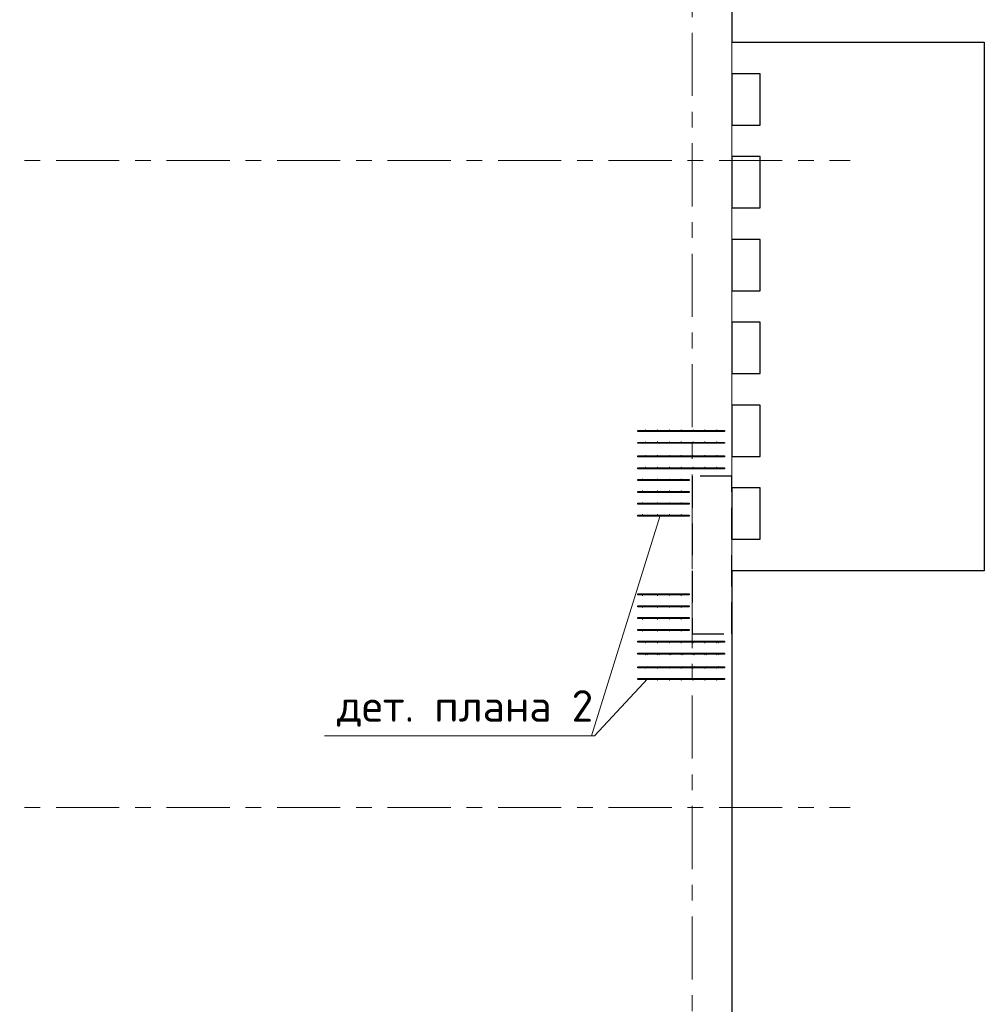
# Model space of a CAD drawing. Header units: metres. Extents: x -38 to 90, y -15 to 21.
# Tile 63 of 127: x 57.34 to 63.45, y 2.05 to 8.29. Entities that reach past the tile are written whole.
import ezdxf

# ---------------------------------------------------------------- set-up
doc = ezdxf.new("R2010")
doc.units = ezdxf.units.M
for name, pattern in [('______11', [0.5, 0.4, -0.05, 0, -0.05]), ('______2', [0.27, 0.2, -0.07]), ('______5', [1.1, 0.8, -0.1, 0.1, -0.1])]:
    doc.linetypes.add(name, pattern=pattern)
for name, color, linetype, lineweight in [('XR$2$Осевая линия (1)', 7, '______5', 13), ('XR$3$Арматурный каркас 01', 4, 'Continuous', 35), ('XR$3$Перекрытие (1)', 7, 'Continuous', 35), ('XR$3$Текст_ общее_1', 7, 'Continuous', 13)]:
    doc.layers.add(name, color=color, linetype=linetype, lineweight=lineweight)
doc.layers.add('XR$5$Стена_ бетон несущ.', color=7, linetype='Continuous', lineweight=70, true_color=0xb4b496)
doc.styles.add('ISOCPEUR', font='txt')

msp = doc.modelspace()

# ---------------------------------------------------------------- hatches: boundary and pattern name
at = {"layer": 'XR$3$Арматурный каркас 01', "linetype": 'Continuous', "lineweight": 50, "transparency": 33554687}
for points in [[(61.308, 5.6933), (61.3078, 5.6944), (61.3071, 5.6954), (61.3061, 5.696), (61.305, 5.6963), (61.3039, 5.696), (61.3029, 5.6954), (61.3022, 5.6944), (61.302, 5.6933), (61.3022, 5.6921), (61.3029, 5.6911), (61.3039, 5.6905), (61.305, 5.6903), (61.3061, 5.6905), (61.3071, 5.6911), (61.3078, 5.6921)], [(61.383, 5.6933), (61.3828, 5.6944), (61.3821, 5.6954), (61.3811, 5.696), (61.38, 5.6963), (61.3789, 5.696), (61.3779, 5.6954), (61.3772, 5.6944), (61.377, 5.6933), (61.3772, 5.6921), (61.3779, 5.6911), (61.3789, 5.6905), (61.38, 5.6903), (61.3811, 5.6905), (61.3821, 5.6911), (61.3828, 5.6921)], [(61.458, 5.6933), (61.4578, 5.6944), (61.4571, 5.6954), (61.4561, 5.696), (61.455, 5.6963), (61.4539, 5.696), (61.4529, 5.6954), (61.4522, 5.6944), (61.452, 5.6933), (61.4522, 5.6921), (61.4529, 5.6911), (61.4539, 5.6905), (61.455, 5.6903), (61.4561, 5.6905), (61.4571, 5.6911), (61.4578, 5.6921)], [(61.533, 5.6933), (61.5328, 5.6944), (61.5321, 5.6954), (61.5311, 5.696), (61.53, 5.6963), (61.5289, 5.696), (61.5279, 5.6954), (61.5272, 5.6944), (61.527, 5.6933), (61.5272, 5.6921), (61.5279, 5.6911), (61.5289, 5.6905), (61.53, 5.6903), (61.5311, 5.6905), (61.5321, 5.6911), (61.5328, 5.6921)], [(61.608, 5.6933), (61.6078, 5.6944), (61.6071, 5.6954), (61.6061, 5.696), (61.605, 5.6963), (61.6039, 5.696), (61.6029, 5.6954), (61.6022, 5.6944), (61.602, 5.6933), (61.6022, 5.6921), (61.6029, 5.6911), (61.6039, 5.6905), (61.605, 5.6903), (61.6061, 5.6905), (61.6071, 5.6911), (61.6078, 5.6921)], [(61.683, 5.6933), (61.6828, 5.6944), (61.6821, 5.6954), (61.6811, 5.696), (61.68, 5.6963), (61.6789, 5.696), (61.6779, 5.6954), (61.6772, 5.6944), (61.677, 5.6933), (61.6772, 5.6921), (61.6779, 5.6911), (61.6789, 5.6905), (61.68, 5.6903), (61.6811, 5.6905), (61.6821, 5.6911), (61.6828, 5.6921)], [(61.758, 5.6933), (61.7578, 5.6944), (61.7571, 5.6954), (61.7561, 5.696), (61.755, 5.6963), (61.7539, 5.696), (61.7529, 5.6954), (61.7522, 5.6944), (61.752, 5.6933), (61.7522, 5.6921), (61.7529, 5.6911), (61.7539, 5.6905), (61.755, 5.6903), (61.7561, 5.6905), (61.7571, 5.6911), (61.7578, 5.6921)], [(61.308, 5.6183), (61.3078, 5.6194), (61.3071, 5.6204), (61.3061, 5.621), (61.305, 5.6213), (61.3039, 5.621), (61.3029, 5.6204), (61.3022, 5.6194), (61.302, 5.6183), (61.3022, 5.6171), (61.3029, 5.6161), (61.3039, 5.6155), (61.305, 5.6153), (61.3061, 5.6155), (61.3071, 5.6161), (61.3078, 5.6171)], [(61.383, 5.6183), (61.3828, 5.6194), (61.3821, 5.6204), (61.3811, 5.621), (61.38, 5.6213), (61.3789, 5.621), (61.3779, 5.6204), (61.3772, 5.6194), (61.377, 5.6183), (61.3772, 5.6171), (61.3779, 5.6161), (61.3789, 5.6155), (61.38, 5.6153), (61.3811, 5.6155), (61.3821, 5.6161), (61.3828, 5.6171)], [(61.458, 5.6183), (61.4578, 5.6194), (61.4571, 5.6204), (61.4561, 5.621), (61.455, 5.6213), (61.4539, 5.621), (61.4529, 5.6204), (61.4522, 5.6194), (61.452, 5.6183), (61.4522, 5.6171), (61.4529, 5.6161), (61.4539, 5.6155), (61.455, 5.6153), (61.4561, 5.6155), (61.4571, 5.6161), (61.4578, 5.6171)], [(61.533, 5.6183), (61.5328, 5.6194), (61.5321, 5.6204), (61.5311, 5.621), (61.53, 5.6213), (61.5289, 5.621), (61.5279, 5.6204), (61.5272, 5.6194), (61.527, 5.6183), (61.5272, 5.6171), (61.5279, 5.6161), (61.5289, 5.6155), (61.53, 5.6153), (61.5311, 5.6155), (61.5321, 5.6161), (61.5328, 5.6171)], [(61.608, 5.6183), (61.6078, 5.6194), (61.6071, 5.6204), (61.6061, 5.621), (61.605, 5.6213), (61.6039, 5.621), (61.6029, 5.6204), (61.6022, 5.6194), (61.602, 5.6183), (61.6022, 5.6171), (61.6029, 5.6161), (61.6039, 5.6155), (61.605, 5.6153), (61.6061, 5.6155), (61.6071, 5.6161), (61.6078, 5.6171)], [(61.683, 5.6183), (61.6828, 5.6194), (61.6821, 5.6204), (61.6811, 5.621), (61.68, 5.6213), (61.6789, 5.621), (61.6779, 5.6204), (61.6772, 5.6194), (61.677, 5.6183), (61.6772, 5.6171), (61.6779, 5.6161), (61.6789, 5.6155), (61.68, 5.6153), (61.6811, 5.6155), (61.6821, 5.6161), (61.6828, 5.6171)], [(61.758, 5.6183), (61.7578, 5.6194), (61.7571, 5.6204), (61.7561, 5.621), (61.755, 5.6213), (61.7539, 5.621), (61.7529, 5.6204), (61.7522, 5.6194), (61.752, 5.6183), (61.7522, 5.6171), (61.7529, 5.6161), (61.7539, 5.6155), (61.755, 5.6153), (61.7561, 5.6155), (61.7571, 5.6161), (61.7578, 5.6171)], [(61.308, 5.5323), (61.3078, 5.5334), (61.3071, 5.5344), (61.3061, 5.535), (61.305, 5.5353), (61.3039, 5.535), (61.3029, 5.5344), (61.3022, 5.5334), (61.302, 5.5323), (61.3022, 5.5311), (61.3029, 5.5301), (61.3039, 5.5295), (61.305, 5.5293), (61.3061, 5.5295), (61.3071, 5.5301), (61.3078, 5.5311)], [(61.383, 5.5323), (61.3828, 5.5334), (61.3821, 5.5344), (61.3811, 5.535), (61.38, 5.5353), (61.3789, 5.535), (61.3779, 5.5344), (61.3772, 5.5334), (61.377, 5.5323), (61.3772, 5.5311), (61.3779, 5.5301), (61.3789, 5.5295), (61.38, 5.5293), (61.3811, 5.5295), (61.3821, 5.5301), (61.3828, 5.5311)], [(61.458, 5.5323), (61.4578, 5.5334), (61.4571, 5.5344), (61.4561, 5.535), (61.455, 5.5353), (61.4539, 5.535), (61.4529, 5.5344), (61.4522, 5.5334), (61.452, 5.5323), (61.4522, 5.5311), (61.4529, 5.5301), (61.4539, 5.5295), (61.455, 5.5293), (61.4561, 5.5295), (61.4571, 5.5301), (61.4578, 5.5311)], [(61.533, 5.5323), (61.5328, 5.5334), (61.5321, 5.5344), (61.5311, 5.535), (61.53, 5.5353), (61.5289, 5.535), (61.5279, 5.5344), (61.5272, 5.5334), (61.527, 5.5323), (61.5272, 5.5311), (61.5279, 5.5301), (61.5289, 5.5295), (61.53, 5.5293), (61.5311, 5.5295), (61.5321, 5.5301), (61.5328, 5.5311)], [(61.608, 5.5323), (61.6078, 5.5334), (61.6071, 5.5344), (61.6061, 5.535), (61.605, 5.5353), (61.6039, 5.535), (61.6029, 5.5344), (61.6022, 5.5334), (61.602, 5.5323), (61.6022, 5.5311), (61.6029, 5.5301), (61.6039, 5.5295), (61.605, 5.5293), (61.6061, 5.5295), (61.6071, 5.5301), (61.6078, 5.5311)], [(61.683, 5.5323), (61.6828, 5.5334), (61.6821, 5.5344), (61.6811, 5.535), (61.68, 5.5353), (61.6789, 5.535), (61.6779, 5.5344), (61.6772, 5.5334), (61.677, 5.5323), (61.6772, 5.5311), (61.6779, 5.5301), (61.6789, 5.5295), (61.68, 5.5293), (61.6811, 5.5295), (61.6821, 5.5301), (61.6828, 5.5311)], [(61.758, 5.5323), (61.7578, 5.5334), (61.7571, 5.5344), (61.7561, 5.535), (61.755, 5.5353), (61.7539, 5.535), (61.7529, 5.5344), (61.7522, 5.5334), (61.752, 5.5323), (61.7522, 5.5311), (61.7529, 5.5301), (61.7539, 5.5295), (61.755, 5.5293), (61.7561, 5.5295), (61.7571, 5.5301), (61.7578, 5.5311)], [(61.308, 5.4573), (61.3078, 5.4584), (61.3071, 5.4594), (61.3061, 5.46), (61.305, 5.4603), (61.3039, 5.46), (61.3029, 5.4594), (61.3022, 5.4584), (61.302, 5.4573), (61.3022, 5.4561), (61.3029, 5.4551), (61.3039, 5.4545), (61.305, 5.4543), (61.3061, 5.4545), (61.3071, 5.4551), (61.3078, 5.4561)], [(61.383, 5.4573), (61.3828, 5.4584), (61.3821, 5.4594), (61.3811, 5.46), (61.38, 5.4603), (61.3789, 5.46), (61.3779, 5.4594), (61.3772, 5.4584), (61.377, 5.4573), (61.3772, 5.4561), (61.3779, 5.4551), (61.3789, 5.4545), (61.38, 5.4543), (61.3811, 5.4545), (61.3821, 5.4551), (61.3828, 5.4561)], [(61.458, 5.4573), (61.4578, 5.4584), (61.4571, 5.4594), (61.4561, 5.46), (61.455, 5.4603), (61.4539, 5.46), (61.4529, 5.4594), (61.4522, 5.4584), (61.452, 5.4573), (61.4522, 5.4561), (61.4529, 5.4551), (61.4539, 5.4545), (61.455, 5.4543), (61.4561, 5.4545), (61.4571, 5.4551), (61.4578, 5.4561)], [(61.533, 5.4573), (61.5328, 5.4584), (61.5321, 5.4594), (61.5311, 5.46), (61.53, 5.4603), (61.5289, 5.46), (61.5279, 5.4594), (61.5272, 5.4584), (61.527, 5.4573), (61.5272, 5.4561), (61.5279, 5.4551), (61.5289, 5.4545), (61.53, 5.4543), (61.5311, 5.4545), (61.5321, 5.4551), (61.5328, 5.4561)], [(61.608, 5.4573), (61.6078, 5.4584), (61.6071, 5.4594), (61.6061, 5.46), (61.605, 5.4603), (61.6039, 5.46), (61.6029, 5.4594), (61.6022, 5.4584), (61.602, 5.4573), (61.6022, 5.4561), (61.6029, 5.4551), (61.6039, 5.4545), (61.605, 5.4543), (61.6061, 5.4545), (61.6071, 5.4551), (61.6078, 5.4561)], [(61.683, 5.4573), (61.6828, 5.4584), (61.6821, 5.4594), (61.6811, 5.46), (61.68, 5.4603), (61.6789, 5.46), (61.6779, 5.4594), (61.6772, 5.4584), (61.677, 5.4573), (61.6772, 5.4561), (61.6779, 5.4551), (61.6789, 5.4545), (61.68, 5.4543), (61.6811, 5.4545), (61.6821, 5.4551), (61.6828, 5.4561)], [(61.758, 5.4573), (61.7578, 5.4584), (61.7571, 5.4594), (61.7561, 5.46), (61.755, 5.4603), (61.7539, 5.46), (61.7529, 5.4594), (61.7522, 5.4584), (61.752, 5.4573), (61.7522, 5.4561), (61.7529, 5.4551), (61.7539, 5.4545), (61.755, 5.4543), (61.7561, 5.4545), (61.7571, 5.4551), (61.7578, 5.4561)], [(61.288, 5.3823), (61.2878, 5.3834), (61.2871, 5.3844), (61.2861, 5.385), (61.285, 5.3853), (61.2839, 5.385), (61.2829, 5.3844), (61.2822, 5.3834), (61.282, 5.3823), (61.2822, 5.3811), (61.2829, 5.3801), (61.2839, 5.3795), (61.285, 5.3793), (61.2861, 5.3795), (61.2871, 5.3801), (61.2878, 5.3811)], [(61.383, 5.3823), (61.3828, 5.3834), (61.3821, 5.3844), (61.3811, 5.385), (61.38, 5.3853), (61.3789, 5.385), (61.3779, 5.3844), (61.3772, 5.3834), (61.377, 5.3823), (61.3772, 5.3811), (61.3779, 5.3801), (61.3789, 5.3795), (61.38, 5.3793), (61.3811, 5.3795), (61.3821, 5.3801), (61.3828, 5.3811)], [(61.458, 5.3823), (61.4578, 5.3834), (61.4571, 5.3844), (61.4561, 5.385), (61.455, 5.3853), (61.4539, 5.385), (61.4529, 5.3844), (61.4522, 5.3834), (61.452, 5.3823), (61.4522, 5.3811), (61.4529, 5.3801), (61.4539, 5.3795), (61.455, 5.3793), (61.4561, 5.3795), (61.4571, 5.3801), (61.4578, 5.3811)], [(61.533, 5.3823), (61.5328, 5.3834), (61.5321, 5.3844), (61.5311, 5.385), (61.53, 5.3853), (61.5289, 5.385), (61.5279, 5.3844), (61.5272, 5.3834), (61.527, 5.3823), (61.5272, 5.3811), (61.5279, 5.3801), (61.5289, 5.3795), (61.53, 5.3793), (61.5311, 5.3795), (61.5321, 5.3801), (61.5328, 5.3811)], [(61.288, 5.3073), (61.2878, 5.3084), (61.2871, 5.3094), (61.2861, 5.31), (61.285, 5.3103), (61.2839, 5.31), (61.2829, 5.3094), (61.2822, 5.3084), (61.282, 5.3073), (61.2822, 5.3061), (61.2829, 5.3051), (61.2839, 5.3045), (61.285, 5.3043), (61.2861, 5.3045), (61.2871, 5.3051), (61.2878, 5.3061)], [(61.383, 5.3073), (61.3828, 5.3084), (61.3821, 5.3094), (61.3811, 5.31), (61.38, 5.3103), (61.3789, 5.31), (61.3779, 5.3094), (61.3772, 5.3084), (61.377, 5.3073), (61.3772, 5.3061), (61.3779, 5.3051), (61.3789, 5.3045), (61.38, 5.3043), (61.3811, 5.3045), (61.3821, 5.3051), (61.3828, 5.3061)], [(61.458, 5.3073), (61.4578, 5.3084), (61.4571, 5.3094), (61.4561, 5.31), (61.455, 5.3103), (61.4539, 5.31), (61.4529, 5.3094), (61.4522, 5.3084), (61.452, 5.3073), (61.4522, 5.3061), (61.4529, 5.3051), (61.4539, 5.3045), (61.455, 5.3043), (61.4561, 5.3045), (61.4571, 5.3051), (61.4578, 5.3061)], [(61.533, 5.3073), (61.5328, 5.3084), (61.5321, 5.3094), (61.5311, 5.31), (61.53, 5.3103), (61.5289, 5.31), (61.5279, 5.3094), (61.5272, 5.3084), (61.527, 5.3073), (61.5272, 5.3061), (61.5279, 5.3051), (61.5289, 5.3045), (61.53, 5.3043), (61.5311, 5.3045), (61.5321, 5.3051), (61.5328, 5.3061)], [(61.288, 5.2323), (61.2878, 5.2334), (61.2871, 5.2344), (61.2861, 5.235), (61.285, 5.2353), (61.2839, 5.235), (61.2829, 5.2344), (61.2822, 5.2334), (61.282, 5.2323), (61.2822, 5.2311), (61.2829, 5.2301), (61.2839, 5.2295), (61.285, 5.2293), (61.2861, 5.2295), (61.2871, 5.2301), (61.2878, 5.2311)], [(61.383, 5.2323), (61.3828, 5.2334), (61.3821, 5.2344), (61.3811, 5.235), (61.38, 5.2353), (61.3789, 5.235), (61.3779, 5.2344), (61.3772, 5.2334), (61.377, 5.2323), (61.3772, 5.2311), (61.3779, 5.2301), (61.3789, 5.2295), (61.38, 5.2293), (61.3811, 5.2295), (61.3821, 5.2301), (61.3828, 5.2311)], [(61.458, 5.2323), (61.4578, 5.2334), (61.4571, 5.2344), (61.4561, 5.235), (61.455, 5.2353), (61.4539, 5.235), (61.4529, 5.2344), (61.4522, 5.2334), (61.452, 5.2323), (61.4522, 5.2311), (61.4529, 5.2301), (61.4539, 5.2295), (61.455, 5.2293), (61.4561, 5.2295), (61.4571, 5.2301), (61.4578, 5.2311)], [(61.533, 5.2323), (61.5328, 5.2334), (61.5321, 5.2344), (61.5311, 5.235), (61.53, 5.2353), (61.5289, 5.235), (61.5279, 5.2344), (61.5272, 5.2334), (61.527, 5.2323), (61.5272, 5.2311), (61.5279, 5.2301), (61.5289, 5.2295), (61.53, 5.2293), (61.5311, 5.2295), (61.5321, 5.2301), (61.5328, 5.2311)], [(61.288, 5.1573), (61.2878, 5.1584), (61.2871, 5.1594), (61.2861, 5.16), (61.285, 5.1603), (61.2839, 5.16), (61.2829, 5.1594), (61.2822, 5.1584), (61.282, 5.1573), (61.2822, 5.1561), (61.2829, 5.1551), (61.2839, 5.1545), (61.285, 5.1543), (61.2861, 5.1545), (61.2871, 5.1551), (61.2878, 5.1561)], [(61.383, 5.1573), (61.3828, 5.1584), (61.3821, 5.1594), (61.3811, 5.16), (61.38, 5.1603), (61.3789, 5.16), (61.3779, 5.1594), (61.3772, 5.1584), (61.377, 5.1573), (61.3772, 5.1561), (61.3779, 5.1551), (61.3789, 5.1545), (61.38, 5.1543), (61.3811, 5.1545), (61.3821, 5.1551), (61.3828, 5.1561)], [(61.458, 5.1573), (61.4578, 5.1584), (61.4571, 5.1594), (61.4561, 5.16), (61.455, 5.1603), (61.4539, 5.16), (61.4529, 5.1594), (61.4522, 5.1584), (61.452, 5.1573), (61.4522, 5.1561), (61.4529, 5.1551), (61.4539, 5.1545), (61.455, 5.1543), (61.4561, 5.1545), (61.4571, 5.1551), (61.4578, 5.1561)], [(61.533, 5.1573), (61.5328, 5.1584), (61.5321, 5.1594), (61.5311, 5.16), (61.53, 5.1603), (61.5289, 5.16), (61.5279, 5.1594), (61.5272, 5.1584), (61.527, 5.1573), (61.5272, 5.1561), (61.5279, 5.1551), (61.5289, 5.1545), (61.53, 5.1543), (61.5311, 5.1545), (61.5321, 5.1551), (61.5328, 5.1561)], [(61.288, 4.6433), (61.2878, 4.6444), (61.2871, 4.6454), (61.2861, 4.646), (61.285, 4.6463), (61.2839, 4.646), (61.2829, 4.6454), (61.2822, 4.6444), (61.282, 4.6433), (61.2822, 4.6421), (61.2829, 4.6411), (61.2839, 4.6405), (61.285, 4.6403), (61.2861, 4.6405), (61.2871, 4.6411), (61.2878, 4.6421)], [(61.383, 4.6433), (61.3828, 4.6444), (61.3821, 4.6454), (61.3811, 4.646), (61.38, 4.6463), (61.3789, 4.646), (61.3779, 4.6454), (61.3772, 4.6444), (61.377, 4.6433), (61.3772, 4.6421), (61.3779, 4.6411), (61.3789, 4.6405), (61.38, 4.6403), (61.3811, 4.6405), (61.3821, 4.6411), (61.3828, 4.6421)], [(61.458, 4.6433), (61.4578, 4.6444), (61.4571, 4.6454), (61.4561, 4.646), (61.455, 4.6463), (61.4539, 4.646), (61.4529, 4.6454), (61.4522, 4.6444), (61.452, 4.6433), (61.4522, 4.6421), (61.4529, 4.6411), (61.4539, 4.6405), (61.455, 4.6403), (61.4561, 4.6405), (61.4571, 4.6411), (61.4578, 4.6421)], [(61.533, 4.6433), (61.5328, 4.6444), (61.5321, 4.6454), (61.5311, 4.646), (61.53, 4.6463), (61.5289, 4.646), (61.5279, 4.6454), (61.5272, 4.6444), (61.527, 4.6433), (61.5272, 4.6421), (61.5279, 4.6411), (61.5289, 4.6405), (61.53, 4.6403), (61.5311, 4.6405), (61.5321, 4.6411), (61.5328, 4.6421)], [(61.288, 4.5683), (61.2878, 4.5694), (61.2871, 4.5704), (61.2861, 4.571), (61.285, 4.5713), (61.2839, 4.571), (61.2829, 4.5704), (61.2822, 4.5694), (61.282, 4.5683), (61.2822, 4.5671), (61.2829, 4.5661), (61.2839, 4.5655), (61.285, 4.5653), (61.2861, 4.5655), (61.2871, 4.5661), (61.2878, 4.5671)], [(61.383, 4.5683), (61.3828, 4.5694), (61.3821, 4.5704), (61.3811, 4.571), (61.38, 4.5713), (61.3789, 4.571), (61.3779, 4.5704), (61.3772, 4.5694), (61.377, 4.5683), (61.3772, 4.5671), (61.3779, 4.5661), (61.3789, 4.5655), (61.38, 4.5653), (61.3811, 4.5655), (61.3821, 4.5661), (61.3828, 4.5671)], [(61.458, 4.5683), (61.4578, 4.5694), (61.4571, 4.5704), (61.4561, 4.571), (61.455, 4.5713), (61.4539, 4.571), (61.4529, 4.5704), (61.4522, 4.5694), (61.452, 4.5683), (61.4522, 4.5671), (61.4529, 4.5661), (61.4539, 4.5655), (61.455, 4.5653), (61.4561, 4.5655), (61.4571, 4.5661), (61.4578, 4.5671)], [(61.533, 4.5683), (61.5328, 4.5694), (61.5321, 4.5704), (61.5311, 4.571), (61.53, 4.5713), (61.5289, 4.571), (61.5279, 4.5704), (61.5272, 4.5694), (61.527, 4.5683), (61.5272, 4.5671), (61.5279, 4.5661), (61.5289, 4.5655), (61.53, 4.5653), (61.5311, 4.5655), (61.5321, 4.5661), (61.5328, 4.5671)], [(61.288, 4.4933), (61.2878, 4.4944), (61.2871, 4.4954), (61.2861, 4.496), (61.285, 4.4963), (61.2839, 4.496), (61.2829, 4.4954), (61.2822, 4.4944), (61.282, 4.4933), (61.2822, 4.4921), (61.2829, 4.4911), (61.2839, 4.4905), (61.285, 4.4903), (61.2861, 4.4905), (61.2871, 4.4911), (61.2878, 4.4921)], [(61.383, 4.4933), (61.3828, 4.4944), (61.3821, 4.4954), (61.3811, 4.496), (61.38, 4.4963), (61.3789, 4.496), (61.3779, 4.4954), (61.3772, 4.4944), (61.377, 4.4933), (61.3772, 4.4921), (61.3779, 4.4911), (61.3789, 4.4905), (61.38, 4.4903), (61.3811, 4.4905), (61.3821, 4.4911), (61.3828, 4.4921)], [(61.458, 4.4933), (61.4578, 4.4944), (61.4571, 4.4954), (61.4561, 4.496), (61.455, 4.4963), (61.4539, 4.496), (61.4529, 4.4954), (61.4522, 4.4944), (61.452, 4.4933), (61.4522, 4.4921), (61.4529, 4.4911), (61.4539, 4.4905), (61.455, 4.4903), (61.4561, 4.4905), (61.4571, 4.4911), (61.4578, 4.4921)], [(61.533, 4.4933), (61.5328, 4.4944), (61.5321, 4.4954), (61.5311, 4.496), (61.53, 4.4963), (61.5289, 4.496), (61.5279, 4.4954), (61.5272, 4.4944), (61.527, 4.4933), (61.5272, 4.4921), (61.5279, 4.4911), (61.5289, 4.4905), (61.53, 4.4903), (61.5311, 4.4905), (61.5321, 4.4911), (61.5328, 4.4921)], [(61.288, 4.4183), (61.2878, 4.4194), (61.2871, 4.4204), (61.2861, 4.421), (61.285, 4.4213), (61.2839, 4.421), (61.2829, 4.4204), (61.2822, 4.4194), (61.282, 4.4183), (61.2822, 4.4171), (61.2829, 4.4161), (61.2839, 4.4155), (61.285, 4.4153), (61.2861, 4.4155), (61.2871, 4.4161), (61.2878, 4.4171)], [(61.383, 4.4183), (61.3828, 4.4194), (61.3821, 4.4204), (61.3811, 4.421), (61.38, 4.4213), (61.3789, 4.421), (61.3779, 4.4204), (61.3772, 4.4194), (61.377, 4.4183), (61.3772, 4.4171), (61.3779, 4.4161), (61.3789, 4.4155), (61.38, 4.4153), (61.3811, 4.4155), (61.3821, 4.4161), (61.3828, 4.4171)], [(61.458, 4.4183), (61.4578, 4.4194), (61.4571, 4.4204), (61.4561, 4.421), (61.455, 4.4213), (61.4539, 4.421), (61.4529, 4.4204), (61.4522, 4.4194), (61.452, 4.4183), (61.4522, 4.4171), (61.4529, 4.4161), (61.4539, 4.4155), (61.455, 4.4153), (61.4561, 4.4155), (61.4571, 4.4161), (61.4578, 4.4171)], [(61.533, 4.4183), (61.5328, 4.4194), (61.5321, 4.4204), (61.5311, 4.421), (61.53, 4.4213), (61.5289, 4.421), (61.5279, 4.4204), (61.5272, 4.4194), (61.527, 4.4183), (61.5272, 4.4171), (61.5279, 4.4161), (61.5289, 4.4155), (61.53, 4.4153), (61.5311, 4.4155), (61.5321, 4.4161), (61.5328, 4.4171)], [(61.308, 4.3433), (61.3078, 4.3444), (61.3071, 4.3454), (61.3061, 4.346), (61.305, 4.3463), (61.3039, 4.346), (61.3029, 4.3454), (61.3022, 4.3444), (61.302, 4.3433), (61.3022, 4.3421), (61.3029, 4.3411), (61.3039, 4.3405), (61.305, 4.3403), (61.3061, 4.3405), (61.3071, 4.3411), (61.3078, 4.3421)], [(61.383, 4.3433), (61.3828, 4.3444), (61.3821, 4.3454), (61.3811, 4.346), (61.38, 4.3463), (61.3789, 4.346), (61.3779, 4.3454), (61.3772, 4.3444), (61.377, 4.3433), (61.3772, 4.3421), (61.3779, 4.3411), (61.3789, 4.3405), (61.38, 4.3403), (61.3811, 4.3405), (61.3821, 4.3411), (61.3828, 4.3421)], [(61.458, 4.3433), (61.4578, 4.3444), (61.4571, 4.3454), (61.4561, 4.346), (61.455, 4.3463), (61.4539, 4.346), (61.4529, 4.3454), (61.4522, 4.3444), (61.452, 4.3433), (61.4522, 4.3421), (61.4529, 4.3411), (61.4539, 4.3405), (61.455, 4.3403), (61.4561, 4.3405), (61.4571, 4.3411), (61.4578, 4.3421)], [(61.533, 4.3433), (61.5328, 4.3444), (61.5321, 4.3454), (61.5311, 4.346), (61.53, 4.3463), (61.5289, 4.346), (61.5279, 4.3454), (61.5272, 4.3444), (61.527, 4.3433), (61.5272, 4.3421), (61.5279, 4.3411), (61.5289, 4.3405), (61.53, 4.3403), (61.5311, 4.3405), (61.5321, 4.3411), (61.5328, 4.3421)], [(61.608, 4.3433), (61.6078, 4.3444), (61.6071, 4.3454), (61.6061, 4.346), (61.605, 4.3463), (61.6039, 4.346), (61.6029, 4.3454), (61.6022, 4.3444), (61.602, 4.3433), (61.6022, 4.3421), (61.6029, 4.3411), (61.6039, 4.3405), (61.605, 4.3403), (61.6061, 4.3405), (61.6071, 4.3411), (61.6078, 4.3421)], [(61.683, 4.3433), (61.6828, 4.3444), (61.6821, 4.3454), (61.6811, 4.346), (61.68, 4.3463), (61.6789, 4.346), (61.6779, 4.3454), (61.6772, 4.3444), (61.677, 4.3433), (61.6772, 4.3421), (61.6779, 4.3411), (61.6789, 4.3405), (61.68, 4.3403), (61.6811, 4.3405), (61.6821, 4.3411), (61.6828, 4.3421)], [(61.758, 4.3433), (61.7578, 4.3444), (61.7571, 4.3454), (61.7561, 4.346), (61.755, 4.3463), (61.7539, 4.346), (61.7529, 4.3454), (61.7522, 4.3444), (61.752, 4.3433), (61.7522, 4.3421), (61.7529, 4.3411), (61.7539, 4.3405), (61.755, 4.3403), (61.7561, 4.3405), (61.7571, 4.3411), (61.7578, 4.3421)], [(61.768, 4.3433), (61.7678, 4.3444), (61.7671, 4.3454), (61.7661, 4.346), (61.765, 4.3463), (61.7639, 4.346), (61.7629, 4.3454), (61.7622, 4.3444), (61.762, 4.3433), (61.7622, 4.3421), (61.7629, 4.3411), (61.7639, 4.3405), (61.765, 4.3403), (61.7661, 4.3405), (61.7671, 4.3411), (61.7678, 4.3421)], [(61.308, 4.2683), (61.3078, 4.2694), (61.3071, 4.2704), (61.3061, 4.271), (61.305, 4.2713), (61.3039, 4.271), (61.3029, 4.2704), (61.3022, 4.2694), (61.302, 4.2683), (61.3022, 4.2671), (61.3029, 4.2661), (61.3039, 4.2655), (61.305, 4.2653), (61.3061, 4.2655), (61.3071, 4.2661), (61.3078, 4.2671)], [(61.318, 4.2683), (61.3178, 4.2694), (61.3171, 4.2704), (61.3161, 4.271), (61.315, 4.2713), (61.3139, 4.271), (61.3129, 4.2704), (61.3122, 4.2694), (61.312, 4.2683), (61.3122, 4.2671), (61.3129, 4.2661), (61.3139, 4.2655), (61.315, 4.2653), (61.3161, 4.2655), (61.3171, 4.2661), (61.3178, 4.2671)], [(61.383, 4.2683), (61.3828, 4.2694), (61.3821, 4.2704), (61.3811, 4.271), (61.38, 4.2713), (61.3789, 4.271), (61.3779, 4.2704), (61.3772, 4.2694), (61.377, 4.2683), (61.3772, 4.2671), (61.3779, 4.2661), (61.3789, 4.2655), (61.38, 4.2653), (61.3811, 4.2655), (61.3821, 4.2661), (61.3828, 4.2671)], [(61.393, 4.2683), (61.3928, 4.2694), (61.3921, 4.2704), (61.3911, 4.271), (61.39, 4.2713), (61.3889, 4.271), (61.3879, 4.2704), (61.3872, 4.2694), (61.387, 4.2683), (61.3872, 4.2671), (61.3879, 4.2661), (61.3889, 4.2655), (61.39, 4.2653), (61.3911, 4.2655), (61.3921, 4.2661), (61.3928, 4.2671)], [(61.458, 4.2683), (61.4578, 4.2694), (61.4571, 4.2704), (61.4561, 4.271), (61.455, 4.2713), (61.4539, 4.271), (61.4529, 4.2704), (61.4522, 4.2694), (61.452, 4.2683), (61.4522, 4.2671), (61.4529, 4.2661), (61.4539, 4.2655), (61.455, 4.2653), (61.4561, 4.2655), (61.4571, 4.2661), (61.4578, 4.2671)], [(61.468, 4.2683), (61.4678, 4.2694), (61.4671, 4.2704), (61.4661, 4.271), (61.465, 4.2713), (61.4639, 4.271), (61.4629, 4.2704), (61.4622, 4.2694), (61.462, 4.2683), (61.4622, 4.2671), (61.4629, 4.2661), (61.4639, 4.2655), (61.465, 4.2653), (61.4661, 4.2655), (61.4671, 4.2661), (61.4678, 4.2671)], [(61.533, 4.2683), (61.5328, 4.2694), (61.5321, 4.2704), (61.5311, 4.271), (61.53, 4.2713), (61.5289, 4.271), (61.5279, 4.2704), (61.5272, 4.2694), (61.527, 4.2683), (61.5272, 4.2671), (61.5279, 4.2661), (61.5289, 4.2655), (61.53, 4.2653), (61.5311, 4.2655), (61.5321, 4.2661), (61.5328, 4.2671)], [(61.543, 4.2683), (61.5428, 4.2694), (61.5421, 4.2704), (61.5411, 4.271), (61.54, 4.2713), (61.5389, 4.271), (61.5379, 4.2704), (61.5372, 4.2694), (61.537, 4.2683), (61.5372, 4.2671), (61.5379, 4.2661), (61.5389, 4.2655), (61.54, 4.2653), (61.5411, 4.2655), (61.5421, 4.2661), (61.5428, 4.2671)], [(61.608, 4.2683), (61.6078, 4.2694), (61.6071, 4.2704), (61.6061, 4.271), (61.605, 4.2713), (61.6039, 4.271), (61.6029, 4.2704), (61.6022, 4.2694), (61.602, 4.2683), (61.6022, 4.2671), (61.6029, 4.2661), (61.6039, 4.2655), (61.605, 4.2653), (61.6061, 4.2655), (61.6071, 4.2661), (61.6078, 4.2671)], [(61.618, 4.2683), (61.6178, 4.2694), (61.6171, 4.2704), (61.6161, 4.271), (61.615, 4.2713), (61.6139, 4.271), (61.6129, 4.2704), (61.6122, 4.2694), (61.612, 4.2683), (61.6122, 4.2671), (61.6129, 4.2661), (61.6139, 4.2655), (61.615, 4.2653), (61.6161, 4.2655), (61.6171, 4.2661), (61.6178, 4.2671)], [(61.683, 4.2683), (61.6828, 4.2694), (61.6821, 4.2704), (61.6811, 4.271), (61.68, 4.2713), (61.6789, 4.271), (61.6779, 4.2704), (61.6772, 4.2694), (61.677, 4.2683), (61.6772, 4.2671), (61.6779, 4.2661), (61.6789, 4.2655), (61.68, 4.2653), (61.6811, 4.2655), (61.6821, 4.2661), (61.6828, 4.2671)], [(61.693, 4.2683), (61.6928, 4.2694), (61.6921, 4.2704), (61.6911, 4.271), (61.69, 4.2713), (61.6889, 4.271), (61.6879, 4.2704), (61.6872, 4.2694), (61.687, 4.2683), (61.6872, 4.2671), (61.6879, 4.2661), (61.6889, 4.2655), (61.69, 4.2653), (61.6911, 4.2655), (61.6921, 4.2661), (61.6928, 4.2671)], [(61.758, 4.2683), (61.7578, 4.2694), (61.7571, 4.2704), (61.7561, 4.271), (61.755, 4.2713), (61.7539, 4.271), (61.7529, 4.2704), (61.7522, 4.2694), (61.752, 4.2683), (61.7522, 4.2671), (61.7529, 4.2661), (61.7539, 4.2655), (61.755, 4.2653), (61.7561, 4.2655), (61.7571, 4.2661), (61.7578, 4.2671)], [(61.768, 4.2683), (61.7678, 4.2694), (61.7671, 4.2704), (61.7661, 4.271), (61.765, 4.2713), (61.7639, 4.271), (61.7629, 4.2704), (61.7622, 4.2694), (61.762, 4.2683), (61.7622, 4.2671), (61.7629, 4.2661), (61.7639, 4.2655), (61.765, 4.2653), (61.7661, 4.2655), (61.7671, 4.2661), (61.7678, 4.2671)], [(61.308, 4.1823), (61.3078, 4.1834), (61.3071, 4.1844), (61.3061, 4.185), (61.305, 4.1853), (61.3039, 4.185), (61.3029, 4.1844), (61.3022, 4.1834), (61.302, 4.1823), (61.3022, 4.1811), (61.3029, 4.1801), (61.3039, 4.1795), (61.305, 4.1793), (61.3061, 4.1795), (61.3071, 4.1801), (61.3078, 4.1811)], [(61.318, 4.1933), (61.3178, 4.1944), (61.3171, 4.1954), (61.3161, 4.196), (61.315, 4.1963), (61.3139, 4.196), (61.3129, 4.1954), (61.3122, 4.1944), (61.312, 4.1933), (61.3122, 4.1921), (61.3129, 4.1911), (61.3139, 4.1905), (61.315, 4.1903), (61.3161, 4.1905), (61.3171, 4.1911), (61.3178, 4.1921)], [(61.383, 4.1823), (61.3828, 4.1834), (61.3821, 4.1844), (61.3811, 4.185), (61.38, 4.1853), (61.3789, 4.185), (61.3779, 4.1844), (61.3772, 4.1834), (61.377, 4.1823), (61.3772, 4.1811), (61.3779, 4.1801), (61.3789, 4.1795), (61.38, 4.1793), (61.3811, 4.1795), (61.3821, 4.1801), (61.3828, 4.1811)], [(61.393, 4.1933), (61.3928, 4.1944), (61.3921, 4.1954), (61.3911, 4.196), (61.39, 4.1963), (61.3889, 4.196), (61.3879, 4.1954), (61.3872, 4.1944), (61.387, 4.1933), (61.3872, 4.1921), (61.3879, 4.1911), (61.3889, 4.1905), (61.39, 4.1903), (61.3911, 4.1905), (61.3921, 4.1911), (61.3928, 4.1921)], [(61.458, 4.1823), (61.4578, 4.1834), (61.4571, 4.1844), (61.4561, 4.185), (61.455, 4.1853), (61.4539, 4.185), (61.4529, 4.1844), (61.4522, 4.1834), (61.452, 4.1823), (61.4522, 4.1811), (61.4529, 4.1801), (61.4539, 4.1795), (61.455, 4.1793), (61.4561, 4.1795), (61.4571, 4.1801), (61.4578, 4.1811)], [(61.468, 4.1933), (61.4678, 4.1944), (61.4671, 4.1954), (61.4661, 4.196), (61.465, 4.1963), (61.4639, 4.196), (61.4629, 4.1954), (61.4622, 4.1944), (61.462, 4.1933), (61.4622, 4.1921), (61.4629, 4.1911), (61.4639, 4.1905), (61.465, 4.1903), (61.4661, 4.1905), (61.4671, 4.1911), (61.4678, 4.1921)], [(61.533, 4.1823), (61.5328, 4.1834), (61.5321, 4.1844), (61.5311, 4.185), (61.53, 4.1853), (61.5289, 4.185), (61.5279, 4.1844), (61.5272, 4.1834), (61.527, 4.1823), (61.5272, 4.1811), (61.5279, 4.1801), (61.5289, 4.1795), (61.53, 4.1793), (61.5311, 4.1795), (61.5321, 4.1801), (61.5328, 4.1811)], [(61.543, 4.1933), (61.5428, 4.1944), (61.5421, 4.1954), (61.5411, 4.196), (61.54, 4.1963), (61.5389, 4.196), (61.5379, 4.1954), (61.5372, 4.1944), (61.537, 4.1933), (61.5372, 4.1921), (61.5379, 4.1911), (61.5389, 4.1905), (61.54, 4.1903), (61.5411, 4.1905), (61.5421, 4.1911), (61.5428, 4.1921)], [(61.608, 4.1823), (61.6078, 4.1834), (61.6071, 4.1844), (61.6061, 4.185), (61.605, 4.1853), (61.6039, 4.185), (61.6029, 4.1844), (61.6022, 4.1834), (61.602, 4.1823), (61.6022, 4.1811), (61.6029, 4.1801), (61.6039, 4.1795), (61.605, 4.1793), (61.6061, 4.1795), (61.6071, 4.1801), (61.6078, 4.1811)], [(61.618, 4.1933), (61.6178, 4.1944), (61.6171, 4.1954), (61.6161, 4.196), (61.615, 4.1963), (61.6139, 4.196), (61.6129, 4.1954), (61.6122, 4.1944), (61.612, 4.1933), (61.6122, 4.1921), (61.6129, 4.1911), (61.6139, 4.1905), (61.615, 4.1903), (61.6161, 4.1905), (61.6171, 4.1911), (61.6178, 4.1921)], [(61.683, 4.1823), (61.6828, 4.1834), (61.6821, 4.1844), (61.6811, 4.185), (61.68, 4.1853), (61.6789, 4.185), (61.6779, 4.1844), (61.6772, 4.1834), (61.677, 4.1823), (61.6772, 4.1811), (61.6779, 4.1801), (61.6789, 4.1795), (61.68, 4.1793), (61.6811, 4.1795), (61.6821, 4.1801), (61.6828, 4.1811)], [(61.693, 4.1933), (61.6928, 4.1944), (61.6921, 4.1954), (61.6911, 4.196), (61.69, 4.1963), (61.6889, 4.196), (61.6879, 4.1954), (61.6872, 4.1944), (61.687, 4.1933), (61.6872, 4.1921), (61.6879, 4.1911), (61.6889, 4.1905), (61.69, 4.1903), (61.6911, 4.1905), (61.6921, 4.1911), (61.6928, 4.1921)], [(61.758, 4.1823), (61.7578, 4.1834), (61.7571, 4.1844), (61.7561, 4.185), (61.755, 4.1853), (61.7539, 4.185), (61.7529, 4.1844), (61.7522, 4.1834), (61.752, 4.1823), (61.7522, 4.1811), (61.7529, 4.1801), (61.7539, 4.1795), (61.755, 4.1793), (61.7561, 4.1795), (61.7571, 4.1801), (61.7578, 4.1811)], [(61.768, 4.1933), (61.7678, 4.1944), (61.7671, 4.1954), (61.7661, 4.196), (61.765, 4.1963), (61.7639, 4.196), (61.7629, 4.1954), (61.7622, 4.1944), (61.762, 4.1933), (61.7622, 4.1921), (61.7629, 4.1911), (61.7639, 4.1905), (61.765, 4.1903), (61.7661, 4.1905), (61.7671, 4.1911), (61.7678, 4.1921)], [(61.318, 4.1183), (61.3178, 4.1194), (61.3171, 4.1204), (61.3161, 4.121), (61.315, 4.1213), (61.3139, 4.121), (61.3129, 4.1204), (61.3122, 4.1194), (61.312, 4.1183), (61.3122, 4.1171), (61.3129, 4.1161), (61.3139, 4.1155), (61.315, 4.1153), (61.3161, 4.1155), (61.3171, 4.1161), (61.3178, 4.1171)], [(61.393, 4.1183), (61.3928, 4.1194), (61.3921, 4.1204), (61.3911, 4.121), (61.39, 4.1213), (61.3889, 4.121), (61.3879, 4.1204), (61.3872, 4.1194), (61.387, 4.1183), (61.3872, 4.1171), (61.3879, 4.1161), (61.3889, 4.1155), (61.39, 4.1153), (61.3911, 4.1155), (61.3921, 4.1161), (61.3928, 4.1171)], [(61.468, 4.1183), (61.4678, 4.1194), (61.4671, 4.1204), (61.4661, 4.121), (61.465, 4.1213), (61.4639, 4.121), (61.4629, 4.1204), (61.4622, 4.1194), (61.462, 4.1183), (61.4622, 4.1171), (61.4629, 4.1161), (61.4639, 4.1155), (61.465, 4.1153), (61.4661, 4.1155), (61.4671, 4.1161), (61.4678, 4.1171)], [(61.543, 4.1183), (61.5428, 4.1194), (61.5421, 4.1204), (61.5411, 4.121), (61.54, 4.1213), (61.5389, 4.121), (61.5379, 4.1204), (61.5372, 4.1194), (61.537, 4.1183), (61.5372, 4.1171), (61.5379, 4.1161), (61.5389, 4.1155), (61.54, 4.1153), (61.5411, 4.1155), (61.5421, 4.1161), (61.5428, 4.1171)], [(61.618, 4.1183), (61.6178, 4.1194), (61.6171, 4.1204), (61.6161, 4.121), (61.615, 4.1213), (61.6139, 4.121), (61.6129, 4.1204), (61.6122, 4.1194), (61.612, 4.1183), (61.6122, 4.1171), (61.6129, 4.1161), (61.6139, 4.1155), (61.615, 4.1153), (61.6161, 4.1155), (61.6171, 4.1161), (61.6178, 4.1171)], [(61.693, 4.1183), (61.6928, 4.1194), (61.6921, 4.1204), (61.6911, 4.121), (61.69, 4.1213), (61.6889, 4.121), (61.6879, 4.1204), (61.6872, 4.1194), (61.687, 4.1183), (61.6872, 4.1171), (61.6879, 4.1161), (61.6889, 4.1155), (61.69, 4.1153), (61.6911, 4.1155), (61.6921, 4.1161), (61.6928, 4.1171)], [(61.768, 4.1183), (61.7678, 4.1194), (61.7671, 4.1204), (61.7661, 4.121), (61.765, 4.1213), (61.7639, 4.121), (61.7629, 4.1204), (61.7622, 4.1194), (61.762, 4.1183), (61.7622, 4.1171), (61.7629, 4.1161), (61.7639, 4.1155), (61.765, 4.1153), (61.7661, 4.1155), (61.7671, 4.1161), (61.7678, 4.1171)], [(61.308, 4.1073), (61.3078, 4.1084), (61.3071, 4.1094), (61.3061, 4.11), (61.305, 4.1103), (61.3039, 4.11), (61.3029, 4.1094), (61.3022, 4.1084), (61.302, 4.1073), (61.3022, 4.1061), (61.3029, 4.1051), (61.3039, 4.1045), (61.305, 4.1043), (61.3061, 4.1045), (61.3071, 4.1051), (61.3078, 4.1061)], [(61.383, 4.1073), (61.3828, 4.1084), (61.3821, 4.1094), (61.3811, 4.11), (61.38, 4.1103), (61.3789, 4.11), (61.3779, 4.1094), (61.3772, 4.1084), (61.377, 4.1073), (61.3772, 4.1061), (61.3779, 4.1051), (61.3789, 4.1045), (61.38, 4.1043), (61.3811, 4.1045), (61.3821, 4.1051), (61.3828, 4.1061)], [(61.458, 4.1073), (61.4578, 4.1084), (61.4571, 4.1094), (61.4561, 4.11), (61.455, 4.1103), (61.4539, 4.11), (61.4529, 4.1094), (61.4522, 4.1084), (61.452, 4.1073), (61.4522, 4.1061), (61.4529, 4.1051), (61.4539, 4.1045), (61.455, 4.1043), (61.4561, 4.1045), (61.4571, 4.1051), (61.4578, 4.1061)], [(61.533, 4.1073), (61.5328, 4.1084), (61.5321, 4.1094), (61.5311, 4.11), (61.53, 4.1103), (61.5289, 4.11), (61.5279, 4.1094), (61.5272, 4.1084), (61.527, 4.1073), (61.5272, 4.1061), (61.5279, 4.1051), (61.5289, 4.1045), (61.53, 4.1043), (61.5311, 4.1045), (61.5321, 4.1051), (61.5328, 4.1061)], [(61.608, 4.1073), (61.6078, 4.1084), (61.6071, 4.1094), (61.6061, 4.11), (61.605, 4.1103), (61.6039, 4.11), (61.6029, 4.1094), (61.6022, 4.1084), (61.602, 4.1073), (61.6022, 4.1061), (61.6029, 4.1051), (61.6039, 4.1045), (61.605, 4.1043), (61.6061, 4.1045), (61.6071, 4.1051), (61.6078, 4.1061)], [(61.683, 4.1073), (61.6828, 4.1084), (61.6821, 4.1094), (61.6811, 4.11), (61.68, 4.1103), (61.6789, 4.11), (61.6779, 4.1094), (61.6772, 4.1084), (61.677, 4.1073), (61.6772, 4.1061), (61.6779, 4.1051), (61.6789, 4.1045), (61.68, 4.1043), (61.6811, 4.1045), (61.6821, 4.1051), (61.6828, 4.1061)], [(61.758, 4.1073), (61.7578, 4.1084), (61.7571, 4.1094), (61.7561, 4.11), (61.755, 4.1103), (61.7539, 4.11), (61.7529, 4.1094), (61.7522, 4.1084), (61.752, 4.1073), (61.7522, 4.1061), (61.7529, 4.1051), (61.7539, 4.1045), (61.755, 4.1043), (61.7561, 4.1045), (61.7571, 4.1051), (61.7578, 4.1061)]]:
    msp.add_hatch(color=2, dxfattribs=at).paths.add_polyline_path(points)

# ---------------------------------------------------------------- linework, layer by layer
at = {"layer": 'XR$2$Осевая линия (1)', "color": 253, "linetype": '______11', "lineweight": 13, "true_color": 0xa0a0a0, "transparency": 33554687}
for p, q in [((61.6, -3.39), (61.6, 19.78)), ((-2.63, 7.4), (62.6, 7.4)), ((-2.63, 3.3), (62.6, 3.3))]:
    msp.add_line(p, q, dxfattribs=at)
at = {"layer": 'XR$3$Арматурный каркас 01', "color": 2, "linetype": 'Continuous', "lineweight": 25, "transparency": 33554687}
for points in [[(61.805, 5.6833), (61.255, 5.6833), (61.255, 5.6893), (61.805, 5.6893), (61.805, 5.6833)], [(61.805, 5.6833), (61.255, 5.6833), (61.255, 5.6893), (61.805, 5.6893), (61.805, 5.6833)], [(61.805, 5.6083), (61.255, 5.6083), (61.255, 5.6143), (61.805, 5.6143), (61.805, 5.6083)], [(61.805, 5.6083), (61.255, 5.6083), (61.255, 5.6143), (61.805, 5.6143), (61.805, 5.6083)], [(61.805, 5.5223), (61.255, 5.5223), (61.255, 5.5283), (61.805, 5.5283), (61.805, 5.5223)], [(61.805, 5.5223), (61.255, 5.5223), (61.255, 5.5283), (61.805, 5.5283), (61.805, 5.5223)], [(61.805, 5.4473), (61.255, 5.4473), (61.255, 5.4533), (61.805, 5.4533), (61.805, 5.4473)], [(61.805, 5.4473), (61.255, 5.4473), (61.255, 5.4533), (61.805, 5.4533), (61.805, 5.4473)], [(61.58, 5.3723), (61.255, 5.3723), (61.255, 5.3783), (61.58, 5.3783), (61.58, 5.3723)], [(61.58, 5.3723), (61.255, 5.3723), (61.255, 5.3783), (61.58, 5.3783), (61.58, 5.3723)], [(61.58, 5.2973), (61.255, 5.2973), (61.255, 5.3033), (61.58, 5.3033), (61.58, 5.2973)], [(61.58, 5.2973), (61.255, 5.2973), (61.255, 5.3033), (61.58, 5.3033), (61.58, 5.2973)], [(61.58, 5.2223), (61.255, 5.2223), (61.255, 5.2283), (61.58, 5.2283), (61.58, 5.2223)], [(61.58, 5.2223), (61.255, 5.2223), (61.255, 5.2283), (61.58, 5.2283), (61.58, 5.2223)], [(61.58, 5.1473), (61.255, 5.1473), (61.255, 5.1533), (61.58, 5.1533), (61.58, 5.1473)], [(61.58, 5.1473), (61.255, 5.1473), (61.255, 5.1533), (61.58, 5.1533), (61.58, 5.1473)], [(61.58, 4.6473), (61.255, 4.6473), (61.255, 4.6533), (61.58, 4.6533), (61.58, 4.6473)], [(61.58, 4.6473), (61.255, 4.6473), (61.255, 4.6533), (61.58, 4.6533), (61.58, 4.6473)], [(61.58, 4.5723), (61.255, 4.5723), (61.255, 4.5783), (61.58, 4.5783), (61.58, 4.5723)], [(61.58, 4.5723), (61.255, 4.5723), (61.255, 4.5783), (61.58, 4.5783), (61.58, 4.5723)], [(61.58, 4.4973), (61.255, 4.4973), (61.255, 4.5033), (61.58, 4.5033), (61.58, 4.4973)], [(61.58, 4.4973), (61.255, 4.4973), (61.255, 4.5033), (61.58, 4.5033), (61.58, 4.4973)], [(61.58, 4.4223), (61.255, 4.4223), (61.255, 4.4283), (61.58, 4.4283), (61.58, 4.4223)], [(61.58, 4.4223), (61.255, 4.4223), (61.255, 4.4283), (61.58, 4.4283), (61.58, 4.4223)], [(61.805, 4.3473), (61.255, 4.3473), (61.255, 4.3533), (61.805, 4.3533), (61.805, 4.3473)], [(61.805, 4.3473), (61.255, 4.3473), (61.255, 4.3533), (61.805, 4.3533), (61.805, 4.3473)], [(61.805, 4.2723), (61.255, 4.2723), (61.255, 4.2783), (61.805, 4.2783), (61.805, 4.2723)], [(61.805, 4.2723), (61.255, 4.2723), (61.255, 4.2783), (61.805, 4.2783), (61.805, 4.2723)], [(61.805, 4.1863), (61.255, 4.1863), (61.255, 4.1923), (61.805, 4.1923), (61.805, 4.1863)], [(61.805, 4.1863), (61.255, 4.1863), (61.255, 4.1923), (61.805, 4.1923), (61.805, 4.1863)], [(61.805, 4.1113), (61.255, 4.1113), (61.255, 4.1173), (61.805, 4.1173), (61.805, 4.1113)], [(61.805, 4.1113), (61.255, 4.1113), (61.255, 4.1173), (61.805, 4.1173), (61.805, 4.1113)]]:
    msp.add_lwpolyline(points, dxfattribs=at)
at = {"layer": 'XR$3$Перекрытие (1)', "color": 7, "linetype": 'Continuous', "lineweight": 25, "transparency": 33554687}
for p, q in [((61.85, 16.6502), (61.85, 8.1502)), ((61.85, 8.1502), (62.03, 8.1502)), ((62.03, 8.1502), (63.45, 8.1502)), ((63.45, 8.1502), (63.45, 4.8002)), ((62.03, 7.9502), (61.85, 7.9502)), ((61.85, 7.9502), (61.85, 7.6252)), ((62.03, 7.6252), (62.03, 7.9502)), ((61.85, 7.6252), (62.03, 7.6252)), ((62.03, 7.4252), (61.85, 7.4252)), ((61.85, 7.4252), (61.85, 7.1002)), ((62.03, 7.1002), (62.03, 7.4252)), ((61.85, 7.1002), (62.03, 7.1002)), ((62.03, 6.9002), (61.85, 6.9002)), ((61.85, 6.9002), (61.85, 6.5752)), ((62.03, 6.5752), (62.03, 6.9002)), ((61.85, 6.5752), (62.03, 6.5752)), ((62.03, 6.3752), (61.85, 6.3752)), ((61.85, 6.3752), (61.85, 6.0502)), ((62.03, 6.0502), (62.03, 6.3752)), ((61.85, 6.0502), (62.03, 6.0502)), ((61.85, 5.8502), (61.85, 5.5252)), ((62.03, 5.8502), (61.85, 5.8502)), ((62.03, 5.5252), (62.03, 5.8502)), ((61.85, 5.5252), (62.03, 5.5252)), ((62.03, 5.3252), (61.85, 5.3252)), ((61.85, 5.3252), (61.85, 5.0002)), ((62.03, 5.0002), (62.03, 5.3252)), ((61.85, 5.0002), (62.03, 5.0002)), ((61.85, 4.8002), (61.85, -0.2498)), ((62.03, 4.8002), (61.85, 4.8002)), ((63.45, 4.8002), (62.03, 4.8002))]:
    msp.add_line(p, q, dxfattribs=at)
at = {"layer": 'XR$3$Перекрытие (1)', "color": 7, "linetype": '______2', "lineweight": 18, "transparency": 33554687}
for p, q in [((61.85, 7.9502), (61.85, 8.1502)), ((61.85, 8.1502), (61.85, 7.9502)), ((61.85, 7.4252), (61.85, 7.6252)), ((61.85, 7.6252), (61.85, 7.4252)), ((61.85, 6.9002), (61.85, 7.1002)), ((61.85, 7.1002), (61.85, 6.9002)), ((61.85, 6.3752), (61.85, 6.5752)), ((61.85, 6.5752), (61.85, 6.3752)), ((61.85, 6.0502), (61.85, 5.8502)), ((61.85, 5.8502), (61.85, 6.0502)), ((61.85, 5.3252), (61.85, 5.5252)), ((61.85, 5.5252), (61.85, 5.3252)), ((61.85, 5.0002), (61.85, 4.8002)), ((61.85, 4.8002), (61.85, 5.0002))]:
    msp.add_line(p, q, dxfattribs=at)
at = {"layer": 'XR$3$Текст_ общее_1', "color": 7, "linetype": 'Continuous', "lineweight": 13, "transparency": 33554687}
msp.add_line((61.3975, 5.1503), (60.9608, 3.7545), dxfattribs=at)
msp.add_lwpolyline([(61.318, 4.1183), (60.9808, 3.7545), (59.2708, 3.7545)], dxfattribs=at)
at = {"layer": 'XR$5$Стена_ бетон несущ.', "color": 253, "linetype": '______2', "lineweight": -3, "true_color": 0xa0a0a0, "transparency": 33554687}
for p, q in [((61.6, 5.4), (61.6, 4.4)), ((61.85, 5.4), (61.6, 5.4)), ((61.85, 4.4), (61.85, 5.4)), ((61.6, 4.4), (61.85, 4.4))]:
    msp.add_line(p, q, dxfattribs=at)

# ---------------------------------------------------------------- texts
at = {"layer": 'XR$3$Текст_ общее_1', "color": 7, "linetype": 'Continuous', "lineweight": 13, "transparency": 33554687, "insert": (60.1608, 3.9278), "char_height": 0.2, "width": 1.737619, "attachment_point": 5, "style": 'ISOCPEUR'}
msp.add_mtext('\\A1;{\\fISOCPEUR|i0|b0;\\H0.200000;\\W1.000000;\\C7;дет. плана 2}\\P', dxfattribs=at)

doc.saveas('drawing.dxf')
